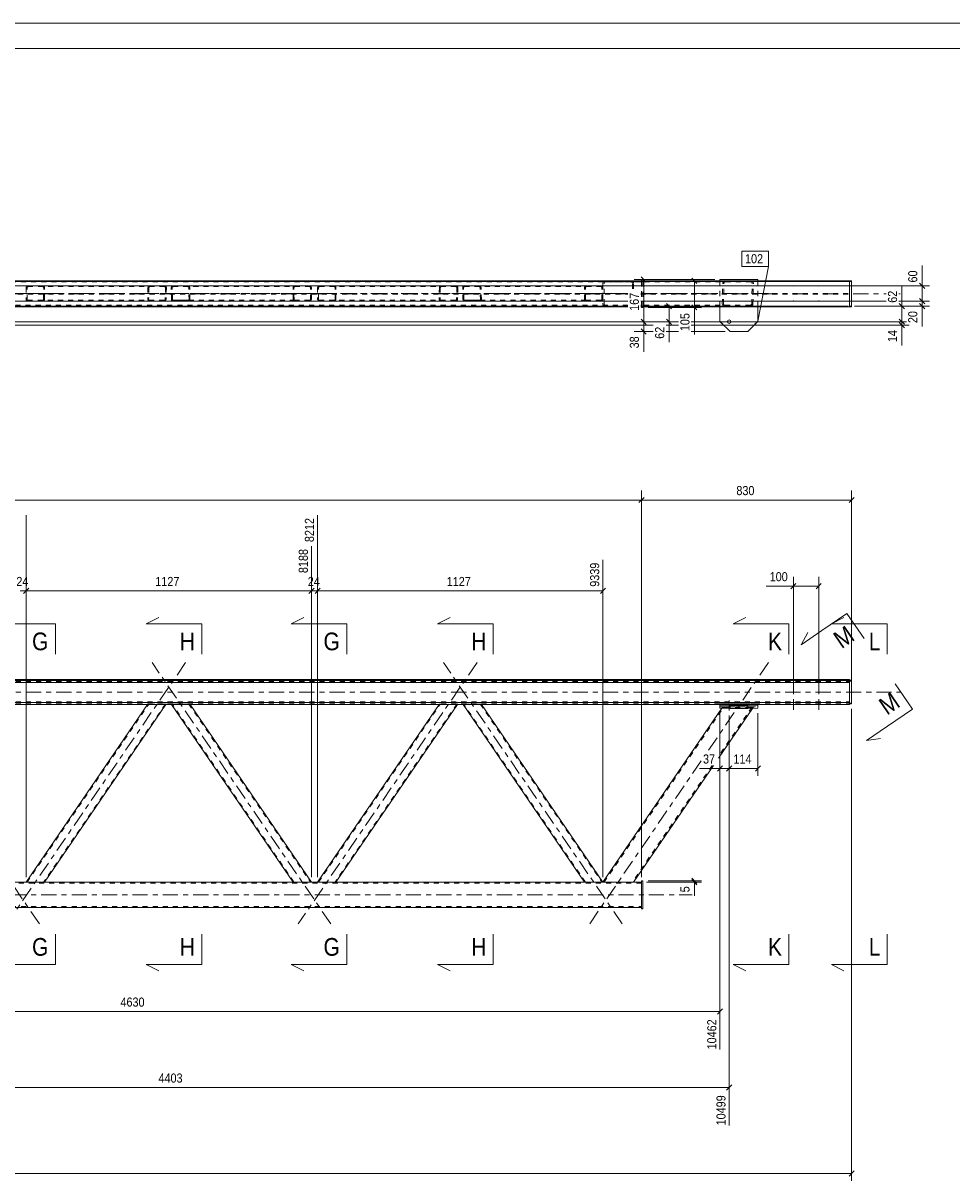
# Model space of a CAD drawing. Header units: millimetres. Extents: x 0 to 914, y 0 to 420.
# Tile 10 of 14: x 501 to 684, y 191 to 420. Entities that reach past the tile are written whole.
import ezdxf

# ---------------------------------------------------------------- set-up
doc = ezdxf.new("R2010")
doc.units = ezdxf.units.MM
for name, pattern in [('XKITLINE00', [0]), ('XKITLINE01', [4, 1, -1, 1, -1]), ('XKITLINE02', [4, 2, -2]), ('XKITLINE03', [6, 3, -1, 1, -1])]:
    doc.linetypes.add(name, pattern=pattern)
for name, color, linetype, lineweight in [('Arkusz rysunku', 3, 'Continuous', 0), ('Element', 2, 'Continuous', 0), ('Przekrój', 7, 'Continuous', 0), ('Wymiar', 4, 'Continuous', 0), ('Znak elementu', 2, 'Continuous', 0), ('Śruba', 3, 'Continuous', 0)]:
    doc.layers.add(name, color=color, linetype=linetype, lineweight=lineweight)
doc.styles.add('ARIAL', font='ARIAL.TTF')

msp = doc.modelspace()

# ---------------------------------------------------------------- linework, layer by layer
at = {"layer": 'Arkusz rysunku', "linetype": 'XKITLINE00', "lineweight": 0}
for p, q in [((914, 420), (0, 420)), ((909, 415), (5, 415))]:
    msp.add_line(p, q, dxfattribs=at)
at = {"layer": 'Element', "linetype": 'XKITLINE00', "lineweight": 0}
for p, q in [((115.58, 369.1), (664.28, 369.1)), ((115.58, 368.98), (664.28, 368.98)), ((115.58, 368.97), (664.28, 368.97)), ((131.67, 369.12), (664.28, 369.12)), ((616.03, 369.12), (616.04, 369.12)), ((638.68, 369.12), (616.04, 369.12)), ((623.17, 369.36), (623.17, 369.12)), ((623.47, 369.36), (623.17, 369.36)), ((623.47, 369.36), (623.47, 369.12)), ((638.68, 369.38), (638.68, 369.12)), ((638.68, 369.38), (646.18, 369.38)), ((638.68, 369.37), (646.18, 369.37)), ((646.18, 369.38), (646.18, 369.12)), ((664.28, 369.1), (664.28, 369.12)), ((664.28, 368.97), (664.28, 369.11)), ((664.28, 369.11), (664.68, 369.11)), ((664.28, 363.97), (664.28, 368.98)), ((664.28, 368.97), (664.68, 368.97)), ((664.68, 369.11), (664.68, 363.97)), ((432.02, 363.97), (620.5, 363.97)), ((623.02, 363.97), (664.28, 363.97)), ((623.17, 363.97), (623.17, 363.86)), ((623.17, 363.86), (623.47, 363.86)), ((623.47, 363.86), (623.47, 363.97)), ((638.68, 361.12), (638.68, 363.97)), ((646.18, 361.12), (646.18, 363.97)), ((664.28, 363.97), (664.68, 363.97)), ((638.68, 361.12), (640.68, 359.12)), ((640.68, 359.12), (644.18, 359.12)), ((644.18, 359.12), (646.18, 361.12)), ((115.58, 290.39), (664.28, 290.39)), ((664.28, 290.39), (664.28, 289.83)), ((115.58, 290.23), (664.28, 290.23)), ((664.28, 289.83), (115.58, 289.83)), ((664.68, 290.24), (664.28, 290.24)), ((664.28, 290.08), (664.68, 290.08)), ((664.28, 290.08), (664.28, 285.58)), ((664.68, 290.24), (664.68, 285.58)), ((115.58, 285.83), (664.28, 285.83)), ((664.28, 285.83), (664.28, 285.43)), ((131.78, 285.43), (664.28, 285.43)), ((525.61, 285.43), (501.63, 250.39)), ((529.25, 285.43), (505.27, 250.39)), ((554.35, 250.39), (530.37, 285.43)), ((557.99, 250.39), (534.01, 285.43)), ((583.18, 285.43), (559.2, 250.39)), ((586.81, 285.43), (562.83, 250.39)), ((611.92, 250.39), (587.94, 285.43)), ((615.55, 250.39), (591.57, 285.43)), ((639.05, 284.73), (615.55, 250.39)), ((645.09, 284.7), (638.36, 274.87)), ((638.68, 285.43), (638.68, 284.74)), ((638.68, 285.34), (640.68, 285.27)), ((640.68, 284.67), (638.68, 284.74)), ((640.68, 285.27), (644.18, 285.27)), ((640.68, 285.27), (640.68, 284.67)), ((644.18, 284.67), (640.68, 284.67)), ((644.18, 285.27), (646.18, 285.34)), ((644.18, 285.27), (644.18, 284.67)), ((644.18, 284.67), (646.18, 284.74)), ((646.18, 285.43), (646.18, 284.74)), ((664.28, 285.58), (664.68, 285.58)), ((637.39, 273.44), (621.61, 250.39)), ((615.55, 250.39), (156.23, 250.39)), ((615.59, 250.39), (615.55, 250.39)), ((615.69, 250.39), (615.59, 250.39)), ((615.85, 250.39), (615.69, 250.39)), ((616.04, 250.39), (615.85, 250.39)), ((616.04, 250.39), (621.13, 250.39)), ((621.31, 250.39), (621.13, 250.39)), ((621.47, 250.39), (621.31, 250.39)), ((621.57, 250.39), (621.47, 250.39)), ((621.61, 250.39), (621.57, 250.39)), ((623.17, 250.39), (621.61, 250.39)), ((623.47, 250.64), (623.17, 250.64)), ((623.17, 250.64), (623.17, 245.14)), ((623.47, 245.14), (623.47, 250.64)), ((148.62, 245.39), (623.17, 245.39)), ((623.17, 245.14), (623.47, 245.14))]:
    msp.add_line(p, q, dxfattribs=at)
at = {"layer": 'Element', "linetype": 'XKITLINE01', "lineweight": 0}
for p, q in [((623.17, 369.11), (148.62, 369.11)), ((148.62, 368.91), (623.17, 368.91)), ((501.74, 368.03), (501.86, 368.09)), ((501.86, 368.09), (502, 368.12)), ((528.97, 368.12), (502, 368.12)), ((504.9, 368.12), (505.04, 368.09)), ((505.04, 368.09), (505.16, 368.03)), ((525.92, 368.09), (525.8, 368.03)), ((526.06, 368.12), (525.92, 368.09)), ((529.11, 368.09), (528.97, 368.12)), ((529.23, 368.03), (529.11, 368.09)), ((530.51, 368.09), (530.39, 368.03)), ((530.65, 368.12), (530.51, 368.09)), ((530.65, 368.12), (533.56, 368.12)), ((533.56, 368.12), (557.62, 368.12)), ((533.7, 368.09), (533.56, 368.12)), ((533.82, 368.03), (533.7, 368.09)), ((554.46, 368.03), (554.58, 368.09)), ((554.58, 368.09), (554.72, 368.12)), ((554.72, 368.12), (557.62, 368.12)), ((557.62, 368.12), (557.76, 368.09)), ((557.76, 368.09), (557.88, 368.03)), ((559.3, 368.03), (559.42, 368.09)), ((559.42, 368.09), (559.56, 368.12)), ((586.54, 368.12), (559.56, 368.12)), ((562.47, 368.12), (562.61, 368.09)), ((562.61, 368.09), (562.73, 368.03)), ((583.49, 368.09), (583.37, 368.03)), ((583.63, 368.12), (583.49, 368.09)), ((586.68, 368.09), (586.54, 368.12)), ((586.79, 368.03), (586.68, 368.09)), ((588.08, 368.09), (587.96, 368.03)), ((588.22, 368.12), (588.08, 368.09)), ((588.22, 368.12), (591.12, 368.12)), ((591.12, 368.12), (615.19, 368.12)), ((591.26, 368.09), (591.12, 368.12)), ((591.38, 368.03), (591.26, 368.09)), ((612.03, 368.03), (612.14, 368.09)), ((612.14, 368.09), (612.28, 368.12)), ((612.28, 368.12), (615.19, 368.12)), ((615.19, 368.12), (615.33, 368.09)), ((615.33, 368.09), (615.45, 368.03)), ((615.55, 368.72), (615.59, 368.87)), ((615.55, 368.72), (615.55, 364.52)), ((615.81, 368.79), (615.79, 368.72)), ((615.79, 364.52), (615.79, 368.72)), ((615.87, 368.86), (615.81, 368.79)), ((615.85, 369.09), (615.95, 369.1)), ((615.94, 368.9), (615.87, 368.86)), ((616.04, 368.92), (615.94, 368.9)), ((615.95, 369.1), (616.03, 369.12)), ((644.8, 368.92), (616.04, 368.92)), ((621.13, 369.12), (621.31, 369.09)), ((621.22, 368.9), (621.13, 368.92)), ((621.3, 368.86), (621.22, 368.9)), ((621.35, 368.79), (621.3, 368.86)), ((621.37, 368.72), (621.35, 368.79)), ((621.37, 367.56), (621.37, 368.72)), ((621.57, 368.87), (621.61, 368.72)), ((621.61, 367.56), (621.61, 368.72)), ((623.17, 363.97), (623.17, 369.12)), ((623.17, 369.11), (623.17, 364.11)), ((623.47, 363.97), (623.47, 369.12)), ((644.8, 369.12), (638.68, 369.12)), ((638.68, 369.12), (638.68, 363.97)), ((639.13, 364.52), (639.22, 368.72)), ((639.26, 368.87), (639.22, 368.72)), ((639.37, 369), (639.26, 368.87)), ((639.53, 369.09), (639.37, 369)), ((639.37, 364.52), (639.46, 368.72)), ((639.46, 368.72), (639.48, 368.79)), ((639.48, 368.79), (639.54, 368.86)), ((639.71, 369.12), (639.53, 369.09)), ((639.54, 368.86), (639.62, 368.9)), ((639.62, 368.9), (639.71, 368.92)), ((644.99, 369.09), (644.8, 369.12)), ((644.8, 368.92), (644.89, 368.9)), ((644.89, 368.9), (644.97, 368.86)), ((644.95, 364.52), (645.04, 368.72)), ((644.97, 368.86), (645.02, 368.79)), ((645.14, 369), (644.99, 369.09)), ((645.02, 368.79), (645.04, 368.72)), ((645.25, 368.87), (645.14, 369)), ((645.19, 364.52), (645.28, 368.72)), ((645.28, 368.72), (645.25, 368.87)), ((646.18, 369.12), (646.18, 363.97)), ((664.28, 369.12), (664.28, 368.98)), ((664.28, 369.11), (664.28, 363.97)), ((432.02, 366.62), (620.5, 366.62)), ((432.02, 366.46), (620.5, 366.46)), ((501.63, 367.82), (501.66, 367.93)), ((501.63, 367.82), (501.63, 365.42)), ((501.66, 367.93), (501.74, 368.03)), ((501.83, 367.87), (501.81, 367.82)), ((501.81, 365.42), (501.81, 367.82)), ((501.87, 367.92), (501.83, 367.87)), ((501.93, 367.96), (501.87, 367.92)), ((502, 367.97), (501.93, 367.96)), ((528.97, 367.97), (502, 367.97)), ((504.97, 367.96), (504.9, 367.97)), ((505.03, 367.92), (504.97, 367.96)), ((505.07, 367.87), (505.03, 367.92)), ((505.09, 367.82), (505.07, 367.87)), ((505.08, 365.42), (505.09, 367.82)), ((505.16, 368.03), (505.24, 367.93)), ((505.24, 367.93), (505.27, 367.82)), ((505.27, 365.42), (505.27, 367.82)), ((525.69, 367.82), (525.64, 365.42)), ((525.72, 367.93), (525.69, 367.82)), ((525.8, 368.03), (525.72, 367.93)), ((525.87, 367.82), (525.82, 365.42)), ((525.87, 367.82), (525.89, 367.87)), ((525.89, 367.87), (525.93, 367.92)), ((525.93, 367.92), (525.99, 367.96)), ((525.99, 367.96), (526.06, 367.97)), ((528.97, 367.97), (529.04, 367.96)), ((529.04, 367.96), (529.1, 367.92)), ((529.15, 367.82), (529.09, 365.42)), ((529.1, 367.92), (529.13, 367.87)), ((529.13, 367.87), (529.15, 367.82)), ((529.3, 367.93), (529.23, 368.03)), ((529.33, 367.82), (529.28, 365.42)), ((529.33, 367.82), (529.3, 367.93)), ((530.32, 367.93), (530.29, 367.82)), ((530.34, 365.42), (530.29, 367.82)), ((530.39, 368.03), (530.32, 367.93)), ((530.47, 367.82), (530.49, 367.87)), ((530.53, 365.42), (530.47, 367.82)), ((530.49, 367.87), (530.52, 367.92)), ((530.52, 367.92), (530.58, 367.96)), ((530.58, 367.96), (530.65, 367.97)), ((530.65, 367.97), (554.72, 367.97)), ((530.65, 367.97), (533.56, 367.97)), ((533.56, 367.97), (533.63, 367.96)), ((533.63, 367.96), (533.69, 367.92)), ((533.69, 367.92), (533.73, 367.87)), ((533.73, 367.87), (533.75, 367.82)), ((533.8, 365.42), (533.75, 367.82)), ((533.9, 367.93), (533.82, 368.03)), ((533.93, 367.82), (533.9, 367.93)), ((533.98, 365.42), (533.93, 367.82)), ((554.35, 367.82), (554.38, 367.93)), ((554.35, 365.42), (554.35, 367.82)), ((554.38, 367.93), (554.46, 368.03)), ((554.55, 367.87), (554.53, 367.82)), ((554.54, 365.42), (554.53, 367.82)), ((554.59, 367.92), (554.55, 367.87)), ((554.65, 367.96), (554.59, 367.92)), ((554.72, 367.97), (554.65, 367.96)), ((554.72, 367.97), (557.62, 367.97)), ((557.69, 367.96), (557.62, 367.97)), ((557.75, 367.92), (557.69, 367.96)), ((557.79, 367.87), (557.75, 367.92)), ((557.81, 367.82), (557.79, 367.87)), ((557.81, 365.42), (557.81, 367.82)), ((557.88, 368.03), (557.96, 367.93)), ((557.96, 367.93), (557.99, 367.82)), ((557.99, 365.42), (557.99, 367.82)), ((559.2, 367.82), (559.23, 367.93)), ((559.2, 367.82), (559.2, 365.42)), ((559.23, 367.93), (559.3, 368.03)), ((559.39, 367.87), (559.38, 367.82)), ((559.38, 365.42), (559.38, 367.82)), ((559.43, 367.92), (559.39, 367.87)), ((559.49, 367.96), (559.43, 367.92)), ((559.56, 367.97), (559.49, 367.96)), ((586.53, 367.97), (559.56, 367.97)), ((562.54, 367.96), (562.47, 367.97)), ((562.6, 367.92), (562.54, 367.96)), ((562.64, 367.87), (562.6, 367.92)), ((562.65, 367.82), (562.64, 367.87)), ((562.65, 365.42), (562.65, 367.82)), ((562.73, 368.03), (562.81, 367.93)), ((562.81, 367.93), (562.83, 367.82)), ((562.83, 365.42), (562.83, 367.82)), ((583.26, 367.82), (583.21, 365.42)), ((583.29, 367.93), (583.26, 367.82)), ((583.37, 368.03), (583.29, 367.93)), ((583.44, 367.82), (583.39, 365.42)), ((583.44, 367.82), (583.46, 367.87)), ((583.46, 367.87), (583.5, 367.92)), ((583.5, 367.92), (583.56, 367.96)), ((583.56, 367.96), (583.63, 367.97)), ((586.53, 367.97), (586.6, 367.96)), ((586.6, 367.96), (586.66, 367.92)), ((586.66, 367.92), (586.7, 367.87)), ((586.71, 367.82), (586.66, 365.42)), ((586.7, 367.87), (586.71, 367.82)), ((586.87, 367.93), (586.79, 368.03)), ((586.89, 367.82), (586.84, 365.42)), ((586.89, 367.82), (586.87, 367.93)), ((587.88, 367.93), (587.86, 367.82)), ((587.91, 365.42), (587.86, 367.82)), ((587.96, 368.03), (587.88, 367.93)), ((588.04, 367.82), (588.05, 367.87)), ((588.09, 365.42), (588.04, 367.82)), ((588.05, 367.87), (588.09, 367.92)), ((588.09, 367.92), (588.15, 367.96)), ((588.15, 367.96), (588.22, 367.97)), ((588.22, 367.97), (612.28, 367.97)), ((588.22, 367.97), (591.13, 367.97)), ((591.13, 367.97), (591.2, 367.96)), ((591.2, 367.96), (591.26, 367.92)), ((591.26, 367.92), (591.3, 367.87)), ((591.3, 367.87), (591.31, 367.82)), ((591.36, 365.42), (591.31, 367.82)), ((591.46, 367.93), (591.38, 368.03)), ((591.49, 367.82), (591.46, 367.93)), ((591.55, 365.42), (591.49, 367.82)), ((611.92, 367.82), (611.95, 367.93)), ((611.92, 365.42), (611.92, 367.82)), ((611.95, 367.93), (612.03, 368.03)), ((612.11, 367.87), (612.1, 367.82)), ((612.1, 365.42), (612.1, 367.82)), ((612.15, 367.92), (612.11, 367.87)), ((612.21, 367.96), (612.15, 367.92)), ((612.28, 367.97), (612.21, 367.96)), ((612.28, 367.97), (615.19, 367.97)), ((615.26, 367.96), (615.19, 367.97)), ((615.32, 367.92), (615.26, 367.96)), ((615.36, 367.87), (615.32, 367.92)), ((615.37, 367.82), (615.36, 367.87)), ((615.37, 365.42), (615.37, 367.82)), ((615.45, 368.03), (615.53, 367.93)), ((615.53, 367.93), (615.55, 367.82)), ((615.55, 365.42), (615.55, 367.82)), ((623.02, 366.62), (664.28, 366.62)), ((623.02, 366.46), (664.28, 366.46)), ((620.5, 364.31), (432.02, 364.31)), ((432.02, 364.12), (620.5, 364.12)), ((620.5, 364.11), (432.02, 364.11)), ((432.02, 364.11), (620.5, 364.11)), ((432.02, 363.98), (620.5, 363.98)), ((501.66, 365.3), (501.63, 365.42)), ((501.74, 365.2), (501.66, 365.3)), ((501.86, 365.14), (501.74, 365.2)), ((501.81, 365.42), (501.83, 365.36)), ((501.83, 365.36), (501.87, 365.31)), ((501.99, 365.12), (501.86, 365.14)), ((501.87, 365.31), (501.93, 365.28)), ((501.93, 365.28), (501.99, 365.27)), ((528.91, 365.27), (501.99, 365.27)), ((528.91, 365.12), (501.99, 365.12)), ((504.9, 365.27), (504.97, 365.28)), ((505.04, 365.14), (504.9, 365.12)), ((504.97, 365.28), (505.03, 365.31)), ((505.03, 365.31), (505.07, 365.36)), ((505.16, 365.2), (505.04, 365.14)), ((505.07, 365.36), (505.08, 365.42)), ((505.24, 365.3), (505.16, 365.2)), ((505.27, 365.42), (505.24, 365.3)), ((525.64, 365.42), (525.67, 365.3)), ((525.67, 365.3), (525.74, 365.2)), ((525.74, 365.2), (525.86, 365.14)), ((525.84, 365.36), (525.82, 365.42)), ((525.87, 365.31), (525.84, 365.36)), ((525.86, 365.14), (526, 365.12)), ((525.93, 365.28), (525.87, 365.31)), ((526, 365.27), (525.93, 365.28)), ((528.98, 365.28), (528.91, 365.27)), ((528.91, 365.12), (529.05, 365.14)), ((529.04, 365.31), (528.98, 365.28)), ((529.08, 365.36), (529.04, 365.31)), ((529.05, 365.14), (529.16, 365.2)), ((529.09, 365.42), (529.08, 365.36)), ((529.16, 365.2), (529.25, 365.3)), ((529.25, 365.3), (529.28, 365.42)), ((530.34, 365.42), (530.37, 365.3)), ((530.37, 365.3), (530.46, 365.2)), ((530.46, 365.2), (530.57, 365.14)), ((530.54, 365.36), (530.53, 365.42)), ((530.58, 365.31), (530.54, 365.36)), ((530.57, 365.14), (530.71, 365.12)), ((530.64, 365.28), (530.58, 365.31)), ((530.71, 365.27), (530.64, 365.28)), ((554.72, 365.27), (530.71, 365.27)), ((530.71, 365.27), (533.62, 365.27)), ((533.62, 365.12), (530.71, 365.12)), ((533.69, 365.28), (533.62, 365.27)), ((533.62, 365.12), (533.76, 365.14)), ((557.63, 365.12), (533.62, 365.12)), ((533.75, 365.31), (533.69, 365.28)), ((533.78, 365.36), (533.75, 365.31)), ((533.76, 365.14), (533.88, 365.2)), ((533.8, 365.42), (533.78, 365.36)), ((533.88, 365.2), (533.95, 365.3)), ((533.95, 365.3), (533.98, 365.42)), ((554.38, 365.3), (554.35, 365.42)), ((554.46, 365.2), (554.38, 365.3)), ((554.58, 365.14), (554.46, 365.2)), ((554.54, 365.42), (554.55, 365.36)), ((554.55, 365.36), (554.59, 365.31)), ((554.72, 365.12), (554.58, 365.14)), ((554.59, 365.31), (554.65, 365.28)), ((554.65, 365.28), (554.72, 365.27)), ((557.63, 365.27), (554.72, 365.27)), ((554.72, 365.12), (557.63, 365.12)), ((557.63, 365.27), (557.69, 365.28)), ((557.76, 365.14), (557.63, 365.12)), ((557.69, 365.28), (557.75, 365.31)), ((557.75, 365.31), (557.79, 365.36)), ((557.88, 365.2), (557.76, 365.14)), ((557.79, 365.36), (557.81, 365.42)), ((557.96, 365.3), (557.88, 365.2)), ((557.99, 365.42), (557.96, 365.3)), ((559.22, 365.3), (559.2, 365.42)), ((559.3, 365.2), (559.22, 365.3)), ((559.42, 365.14), (559.3, 365.2)), ((559.38, 365.42), (559.39, 365.36)), ((559.39, 365.36), (559.43, 365.31)), ((559.56, 365.12), (559.42, 365.14)), ((559.43, 365.31), (559.49, 365.28)), ((559.49, 365.28), (559.56, 365.27)), ((586.48, 365.27), (559.56, 365.27)), ((586.47, 365.12), (559.56, 365.12)), ((562.47, 365.27), (562.54, 365.28)), ((562.61, 365.14), (562.47, 365.12)), ((562.54, 365.28), (562.6, 365.31)), ((562.6, 365.31), (562.64, 365.36)), ((562.73, 365.2), (562.61, 365.14)), ((562.64, 365.36), (562.65, 365.42)), ((562.8, 365.3), (562.73, 365.2)), ((562.83, 365.42), (562.8, 365.3)), ((583.21, 365.42), (583.23, 365.3)), ((583.23, 365.3), (583.31, 365.2)), ((583.31, 365.2), (583.43, 365.14)), ((583.4, 365.36), (583.39, 365.42)), ((583.44, 365.31), (583.4, 365.36)), ((583.43, 365.14), (583.56, 365.12)), ((583.5, 365.28), (583.44, 365.31)), ((583.57, 365.27), (583.5, 365.28)), ((586.47, 365.12), (586.61, 365.14)), ((586.55, 365.28), (586.48, 365.27)), ((586.6, 365.31), (586.55, 365.28)), ((586.65, 365.36), (586.6, 365.31)), ((586.61, 365.14), (586.73, 365.2)), ((586.66, 365.42), (586.65, 365.36)), ((586.73, 365.2), (586.81, 365.3)), ((586.81, 365.3), (586.84, 365.42)), ((587.91, 365.42), (587.94, 365.3)), ((587.94, 365.3), (588.02, 365.2)), ((588.02, 365.2), (588.14, 365.14)), ((588.11, 365.36), (588.09, 365.42)), ((588.15, 365.31), (588.11, 365.36)), ((588.14, 365.14), (588.28, 365.12)), ((588.21, 365.28), (588.15, 365.31)), ((588.28, 365.27), (588.21, 365.28)), ((612.28, 365.27), (588.28, 365.27)), ((588.28, 365.27), (591.18, 365.27)), ((591.19, 365.12), (588.28, 365.12)), ((591.25, 365.28), (591.18, 365.27)), ((591.19, 365.12), (591.33, 365.14)), ((615.19, 365.12), (591.19, 365.12)), ((591.31, 365.31), (591.25, 365.28)), ((591.35, 365.36), (591.31, 365.31)), ((591.33, 365.14), (591.44, 365.2)), ((591.36, 365.42), (591.35, 365.36)), ((591.44, 365.2), (591.52, 365.3)), ((591.52, 365.3), (591.55, 365.42)), ((611.95, 365.3), (611.92, 365.42)), ((612.03, 365.2), (611.95, 365.3)), ((612.14, 365.14), (612.03, 365.2)), ((612.1, 365.42), (612.12, 365.36)), ((612.12, 365.36), (612.15, 365.31)), ((612.28, 365.12), (612.14, 365.14)), ((612.15, 365.31), (612.21, 365.28)), ((612.21, 365.28), (612.28, 365.27)), ((615.19, 365.27), (612.28, 365.27)), ((612.28, 365.12), (615.19, 365.12)), ((615.19, 365.27), (615.26, 365.28)), ((615.33, 365.14), (615.19, 365.12)), ((615.26, 365.28), (615.32, 365.31)), ((615.32, 365.31), (615.36, 365.36)), ((615.45, 365.2), (615.33, 365.14)), ((615.36, 365.36), (615.37, 365.42)), ((615.53, 365.3), (615.45, 365.2)), ((615.55, 365.42), (615.53, 365.3)), ((615.59, 364.36), (615.55, 364.52)), ((615.79, 364.52), (615.81, 364.44)), ((615.81, 364.44), (615.86, 364.38)), ((616.04, 364.12), (615.85, 364.15)), ((615.86, 364.38), (615.94, 364.33)), ((615.94, 364.33), (616.04, 364.32)), ((620.5, 364.32), (616.04, 364.32)), ((620.5, 364.12), (616.04, 364.12)), ((644.7, 364.32), (623.02, 364.32)), ((623.17, 364.31), (623.02, 364.31)), ((623.02, 364.12), (664.28, 364.12)), ((644.7, 364.12), (623.02, 364.12)), ((623.17, 364.11), (623.02, 364.11)), ((623.02, 364.11), (664.28, 364.11)), ((623.02, 363.98), (664.28, 363.98)), ((639.13, 364.52), (639.16, 364.36)), ((639.16, 364.36), (639.27, 364.23)), ((639.27, 364.23), (639.42, 364.15)), ((639.39, 364.44), (639.37, 364.52)), ((639.44, 364.38), (639.39, 364.44)), ((639.42, 364.15), (639.61, 364.12)), ((639.52, 364.33), (639.44, 364.38)), ((639.61, 364.32), (639.52, 364.33)), ((644.79, 364.33), (644.7, 364.32)), ((644.7, 364.12), (644.88, 364.15)), ((644.87, 364.38), (644.79, 364.33)), ((644.93, 364.44), (644.87, 364.38)), ((644.88, 364.15), (645.04, 364.23)), ((644.95, 364.52), (644.93, 364.44)), ((645.04, 364.23), (645.15, 364.36)), ((645.15, 364.36), (645.19, 364.52)), ((664.68, 364.11), (664.28, 364.11)), ((640.68, 359.14), (638.68, 361.14)), ((640.68, 359.12), (640.68, 359.14)), ((644.18, 359.14), (640.68, 359.14)), ((644.18, 359.14), (646.18, 361.14)), ((644.18, 359.12), (644.18, 359.14)), ((115.58, 289.99), (664.28, 289.99)), ((115.58, 289.88), (664.28, 289.88)), ((664.28, 290.24), (664.28, 290.08)), ((664.28, 290.23), (664.28, 289.99)), ((664.28, 289.83), (664.28, 285.83)), ((664.68, 290.08), (664.68, 285.74)), ((115.58, 285.99), (664.28, 285.99)), ((115.58, 285.93), (664.28, 285.93)), ((115.58, 285.59), (664.28, 285.59)), ((501.81, 250.39), (525.87, 285.55)), ((529.15, 285.55), (505.08, 250.39)), ((525.69, 285.55), (525.61, 285.43)), ((525.64, 285.47), (525.67, 285.47)), ((525.67, 285.47), (525.74, 285.47)), ((525.72, 285.55), (525.69, 285.55)), ((525.8, 285.55), (525.72, 285.55)), ((525.74, 285.47), (525.86, 285.46)), ((525.92, 285.56), (525.8, 285.55)), ((525.84, 285.47), (525.82, 285.47)), ((525.87, 285.47), (525.84, 285.47)), ((525.86, 285.46), (526, 285.46)), ((525.87, 285.55), (525.89, 285.55)), ((525.93, 285.47), (525.87, 285.47)), ((525.89, 285.55), (525.93, 285.55)), ((526.06, 285.56), (525.92, 285.56)), ((525.93, 285.55), (525.99, 285.55)), ((526, 285.47), (525.93, 285.47)), ((525.99, 285.55), (526.06, 285.55)), ((526, 285.47), (528.91, 285.47)), ((526, 285.46), (528.91, 285.46)), ((526.06, 285.56), (528.97, 285.56)), ((526.06, 285.55), (528.97, 285.55)), ((528.98, 285.47), (528.91, 285.47)), ((528.91, 285.46), (529.05, 285.46)), ((529.11, 285.56), (528.97, 285.56)), ((528.97, 285.55), (529.04, 285.55)), ((529.04, 285.47), (528.98, 285.47)), ((529.04, 285.55), (529.1, 285.55)), ((529.08, 285.47), (529.04, 285.47)), ((529.05, 285.46), (529.16, 285.47)), ((529.09, 285.47), (529.08, 285.47)), ((529.1, 285.55), (529.13, 285.55)), ((529.23, 285.55), (529.11, 285.56)), ((529.13, 285.55), (529.15, 285.55)), ((529.16, 285.47), (529.25, 285.47)), ((529.3, 285.55), (529.23, 285.55)), ((529.33, 285.55), (529.25, 285.43)), ((529.25, 285.47), (529.28, 285.47)), ((529.33, 285.55), (529.3, 285.55)), ((530.34, 285.47), (530.29, 285.55)), ((530.32, 285.55), (530.29, 285.55)), ((530.39, 285.55), (530.32, 285.55)), ((530.37, 285.43), (530.34, 285.47)), ((530.34, 285.47), (530.37, 285.47)), ((530.37, 285.47), (530.46, 285.47)), ((530.51, 285.56), (530.39, 285.55)), ((530.46, 285.47), (530.57, 285.46)), ((554.53, 250.39), (530.47, 285.55)), ((530.47, 285.55), (530.53, 285.47)), ((530.47, 285.55), (530.49, 285.55)), ((530.49, 285.55), (530.52, 285.55)), ((530.65, 285.56), (530.51, 285.56)), ((530.52, 285.55), (530.58, 285.55)), ((530.54, 285.47), (530.53, 285.47)), ((530.58, 285.47), (530.54, 285.47)), ((530.57, 285.46), (530.71, 285.46)), ((530.58, 285.55), (530.65, 285.55)), ((530.64, 285.47), (530.58, 285.47)), ((530.71, 285.47), (530.64, 285.47)), ((530.65, 285.56), (533.56, 285.56)), ((530.65, 285.55), (533.56, 285.55)), ((530.71, 285.47), (533.62, 285.47)), ((530.71, 285.46), (533.62, 285.46)), ((533.7, 285.56), (533.56, 285.56)), ((533.56, 285.55), (533.63, 285.55)), ((533.69, 285.47), (533.62, 285.47)), ((533.62, 285.46), (533.76, 285.46)), ((533.63, 285.55), (533.69, 285.55)), ((533.69, 285.55), (533.73, 285.55)), ((533.75, 285.47), (533.69, 285.47)), ((533.82, 285.55), (533.7, 285.56)), ((533.73, 285.55), (533.75, 285.55)), ((533.75, 285.55), (557.81, 250.39)), ((533.8, 285.47), (533.75, 285.55)), ((533.78, 285.47), (533.75, 285.47)), ((533.76, 285.46), (533.88, 285.47)), ((533.8, 285.47), (533.78, 285.47)), ((533.9, 285.55), (533.82, 285.55)), ((533.88, 285.47), (533.95, 285.47)), ((533.93, 285.55), (533.9, 285.55)), ((533.98, 285.47), (533.93, 285.55)), ((533.95, 285.47), (533.98, 285.47)), ((534.01, 285.43), (533.98, 285.47)), ((559.38, 250.39), (583.44, 285.55)), ((586.71, 285.55), (562.65, 250.39)), ((583.26, 285.55), (583.18, 285.43)), ((583.21, 285.47), (583.23, 285.47)), ((583.23, 285.47), (583.31, 285.47)), ((583.29, 285.55), (583.26, 285.55)), ((583.37, 285.55), (583.29, 285.55)), ((583.31, 285.47), (583.43, 285.46)), ((583.49, 285.56), (583.37, 285.55)), ((583.4, 285.47), (583.39, 285.47)), ((583.44, 285.47), (583.4, 285.47)), ((583.43, 285.46), (583.56, 285.46)), ((583.44, 285.55), (583.46, 285.55)), ((583.5, 285.47), (583.44, 285.47)), ((583.46, 285.55), (583.5, 285.55)), ((583.63, 285.56), (583.49, 285.56)), ((583.5, 285.55), (583.56, 285.55)), ((583.57, 285.47), (583.5, 285.47)), ((583.56, 285.55), (583.63, 285.55)), ((583.56, 285.46), (586.47, 285.46)), ((583.57, 285.47), (586.48, 285.47)), ((583.63, 285.56), (586.54, 285.56)), ((583.63, 285.55), (586.53, 285.55)), ((586.47, 285.46), (586.61, 285.46)), ((586.55, 285.47), (586.48, 285.47)), ((586.53, 285.55), (586.6, 285.55)), ((586.68, 285.56), (586.54, 285.56)), ((586.6, 285.47), (586.55, 285.47)), ((586.6, 285.55), (586.66, 285.55)), ((586.65, 285.47), (586.6, 285.47)), ((586.61, 285.46), (586.73, 285.47)), ((586.66, 285.47), (586.65, 285.47)), ((586.66, 285.55), (586.7, 285.55)), ((586.79, 285.55), (586.68, 285.56)), ((586.7, 285.55), (586.71, 285.55)), ((586.73, 285.47), (586.81, 285.47)), ((586.87, 285.55), (586.79, 285.55)), ((586.89, 285.55), (586.81, 285.43)), ((586.81, 285.47), (586.84, 285.47)), ((586.89, 285.55), (586.87, 285.55)), ((587.91, 285.47), (587.86, 285.55)), ((587.88, 285.55), (587.86, 285.55)), ((587.96, 285.55), (587.88, 285.55)), ((587.94, 285.43), (587.91, 285.47)), ((587.91, 285.47), (587.94, 285.47)), ((587.94, 285.47), (588.02, 285.47)), ((588.08, 285.56), (587.96, 285.55)), ((588.02, 285.47), (588.14, 285.46)), ((612.1, 250.39), (588.04, 285.55)), ((588.04, 285.55), (588.09, 285.47)), ((588.04, 285.55), (588.05, 285.55)), ((588.05, 285.55), (588.09, 285.55)), ((588.22, 285.56), (588.08, 285.56)), ((588.09, 285.55), (588.15, 285.55)), ((588.11, 285.47), (588.09, 285.47)), ((588.15, 285.47), (588.11, 285.47)), ((588.14, 285.46), (588.28, 285.46)), ((588.15, 285.55), (588.22, 285.55)), ((588.21, 285.47), (588.15, 285.47)), ((588.28, 285.47), (588.21, 285.47)), ((588.22, 285.56), (591.12, 285.56)), ((588.22, 285.55), (591.13, 285.55)), ((588.28, 285.47), (591.18, 285.47)), ((588.28, 285.46), (591.19, 285.46)), ((591.26, 285.56), (591.12, 285.56)), ((591.13, 285.55), (591.2, 285.55)), ((591.25, 285.47), (591.18, 285.47)), ((591.19, 285.46), (591.33, 285.46)), ((591.2, 285.55), (591.26, 285.55)), ((591.31, 285.47), (591.25, 285.47)), ((591.38, 285.55), (591.26, 285.56)), ((591.26, 285.55), (591.3, 285.55)), ((591.3, 285.55), (591.31, 285.55)), ((591.31, 285.55), (615.37, 250.39)), ((591.36, 285.47), (591.31, 285.55)), ((591.35, 285.47), (591.31, 285.47)), ((591.33, 285.46), (591.44, 285.47)), ((591.36, 285.47), (591.35, 285.47)), ((591.46, 285.55), (591.38, 285.55)), ((591.44, 285.47), (591.52, 285.47)), ((591.49, 285.55), (591.46, 285.55)), ((591.55, 285.47), (591.49, 285.55)), ((591.52, 285.47), (591.55, 285.47)), ((591.57, 285.43), (591.55, 285.47)), ((615.79, 250.39), (639.46, 284.98)), ((645.04, 284.98), (638.36, 275.22)), ((638.68, 285.6), (638.68, 285.34)), ((638.68, 285.6), (646.18, 285.6)), ((638.68, 285), (646.18, 285)), ((639.22, 284.98), (639.05, 284.73)), ((639.13, 284.84), (639.16, 284.84)), ((639.16, 284.84), (639.27, 284.83)), ((639.26, 284.98), (639.22, 284.98)), ((639.37, 284.98), (639.26, 284.98)), ((639.27, 284.83), (639.42, 284.83)), ((639.53, 284.99), (639.37, 284.98)), ((639.39, 284.84), (639.37, 284.84)), ((639.44, 284.84), (639.39, 284.84)), ((639.42, 284.83), (639.61, 284.83)), ((639.52, 284.84), (639.44, 284.84)), ((639.46, 284.98), (639.48, 284.98)), ((639.48, 284.98), (639.54, 284.98)), ((639.61, 284.84), (639.52, 284.84)), ((639.71, 284.99), (639.53, 284.99)), ((639.54, 284.98), (639.62, 284.98)), ((644.7, 284.84), (639.61, 284.84)), ((644.7, 284.83), (639.61, 284.83)), ((639.62, 284.98), (639.71, 284.98)), ((644.8, 284.99), (639.71, 284.99)), ((644.8, 284.98), (639.71, 284.98)), ((644.79, 284.84), (644.7, 284.84)), ((644.7, 284.83), (644.88, 284.83)), ((644.87, 284.84), (644.79, 284.84)), ((644.99, 284.99), (644.8, 284.99)), ((644.8, 284.98), (644.89, 284.98)), ((644.93, 284.84), (644.87, 284.84)), ((644.88, 284.83), (645.04, 284.83)), ((644.89, 284.98), (644.97, 284.98)), ((644.95, 284.84), (644.93, 284.84)), ((644.97, 284.98), (645.02, 284.98)), ((645.14, 284.98), (644.99, 284.99)), ((645.02, 284.98), (645.04, 284.98)), ((645.04, 284.83), (645.15, 284.84)), ((645.28, 284.98), (645.09, 284.7)), ((645.25, 284.98), (645.14, 284.98)), ((645.15, 284.84), (645.19, 284.84)), ((645.28, 284.98), (645.25, 284.98)), ((646.18, 285.34), (646.18, 285.6)), ((664.68, 285.74), (664.28, 285.74)), ((637.15, 273.44), (621.37, 250.39)), ((623.17, 250.19), (148.62, 250.19)), ((501.63, 250.39), (501.63, 250.39)), ((501.66, 250.39), (501.63, 250.39)), ((501.63, 250.39), (501.66, 250.39)), ((501.74, 250.39), (501.66, 250.39)), ((501.66, 250.39), (501.74, 250.39)), ((501.86, 250.39), (501.74, 250.39)), ((501.74, 250.39), (501.86, 250.39)), ((501.81, 250.39), (501.81, 250.39)), ((501.83, 250.39), (501.81, 250.39)), ((501.81, 250.39), (501.83, 250.39)), ((501.86, 250.39), (501.83, 250.39)), ((501.83, 250.39), (501.87, 250.39)), ((501.93, 250.39), (501.86, 250.39)), ((501.99, 250.39), (501.86, 250.39)), ((501.86, 250.39), (502, 250.39)), ((501.87, 250.39), (501.93, 250.39)), ((504.97, 250.39), (501.93, 250.39)), ((504.97, 250.39), (501.93, 250.39)), ((501.99, 250.39), (504.9, 250.39)), ((502, 250.39), (504.9, 250.39)), ((504.9, 250.39), (505.09, 250.39)), ((505.04, 250.39), (504.9, 250.39)), ((504.97, 250.39), (505.03, 250.39)), ((504.97, 250.39), (505.03, 250.39)), ((505.03, 250.39), (505.07, 250.39)), ((505.03, 250.39), (505.04, 250.39)), ((505.04, 250.39), (505.07, 250.39)), ((505.16, 250.39), (505.04, 250.39)), ((505.07, 250.39), (505.08, 250.39)), ((505.07, 250.39), (505.09, 250.39)), ((505.09, 250.39), (505.16, 250.39)), ((505.16, 250.39), (505.24, 250.39)), ((505.24, 250.39), (505.16, 250.39)), ((505.24, 250.39), (505.27, 250.39)), ((505.27, 250.39), (505.24, 250.39)), ((554.35, 250.39), (554.35, 250.39)), ((554.38, 250.39), (554.35, 250.39)), ((554.35, 250.39), (554.38, 250.39)), ((554.46, 250.39), (554.38, 250.39)), ((554.38, 250.39), (554.46, 250.39)), ((554.58, 250.39), (554.46, 250.39)), ((554.46, 250.39), (554.58, 250.39)), ((554.54, 250.39), (554.53, 250.39)), ((554.55, 250.39), (554.53, 250.39)), ((554.54, 250.39), (554.55, 250.39)), ((554.58, 250.39), (554.55, 250.39)), ((554.55, 250.39), (554.59, 250.39)), ((554.65, 250.39), (554.58, 250.39)), ((554.72, 250.39), (554.58, 250.39)), ((554.58, 250.39), (554.72, 250.39)), ((554.59, 250.39), (554.65, 250.39)), ((557.69, 250.39), (554.65, 250.39)), ((557.69, 250.39), (554.65, 250.39)), ((554.72, 250.39), (557.62, 250.39)), ((554.72, 250.39), (557.63, 250.39)), ((557.62, 250.39), (557.81, 250.39)), ((557.76, 250.39), (557.63, 250.39)), ((557.69, 250.39), (557.75, 250.39)), ((557.69, 250.39), (557.75, 250.39)), ((557.75, 250.39), (557.79, 250.39)), ((557.75, 250.39), (557.76, 250.39)), ((557.76, 250.39), (557.79, 250.39)), ((557.88, 250.39), (557.76, 250.39)), ((557.79, 250.39), (557.81, 250.39)), ((557.79, 250.39), (557.81, 250.39)), ((557.81, 250.39), (557.81, 250.39)), ((557.81, 250.39), (557.88, 250.39)), ((557.88, 250.39), (557.96, 250.39)), ((557.96, 250.39), (557.88, 250.39)), ((557.96, 250.39), (557.99, 250.39)), ((557.99, 250.39), (557.96, 250.39)), ((557.99, 250.39), (557.99, 250.39)), ((559.2, 250.39), (559.2, 250.39)), ((559.22, 250.39), (559.2, 250.39)), ((559.2, 250.39), (559.23, 250.39)), ((559.3, 250.39), (559.22, 250.39)), ((559.23, 250.39), (559.3, 250.39)), ((559.42, 250.39), (559.3, 250.39)), ((559.3, 250.39), (559.42, 250.39)), ((559.38, 250.39), (559.38, 250.39)), ((559.39, 250.39), (559.38, 250.39)), ((559.38, 250.39), (559.39, 250.39)), ((559.42, 250.39), (559.39, 250.39)), ((559.39, 250.39), (559.43, 250.39)), ((559.49, 250.39), (559.42, 250.39)), ((559.56, 250.39), (559.42, 250.39)), ((559.42, 250.39), (559.56, 250.39)), ((559.43, 250.39), (559.49, 250.39)), ((562.54, 250.39), (559.49, 250.39)), ((562.54, 250.39), (559.49, 250.39)), ((559.56, 250.39), (562.47, 250.39)), ((559.56, 250.39), (562.47, 250.39)), ((562.47, 250.39), (562.65, 250.39)), ((562.61, 250.39), (562.47, 250.39)), ((562.54, 250.39), (562.6, 250.39)), ((562.54, 250.39), (562.6, 250.39)), ((562.6, 250.39), (562.64, 250.39)), ((562.6, 250.39), (562.61, 250.39)), ((562.61, 250.39), (562.64, 250.39)), ((562.73, 250.39), (562.61, 250.39)), ((562.64, 250.39), (562.65, 250.39)), ((562.64, 250.39), (562.65, 250.39)), ((562.65, 250.39), (562.73, 250.39)), ((562.73, 250.39), (562.81, 250.39)), ((562.8, 250.39), (562.73, 250.39)), ((562.83, 250.39), (562.8, 250.39)), ((562.81, 250.39), (562.83, 250.39)), ((611.92, 250.39), (611.92, 250.39)), ((611.95, 250.39), (611.92, 250.39)), ((611.92, 250.39), (611.95, 250.39)), ((612.03, 250.39), (611.95, 250.39)), ((611.95, 250.39), (612.03, 250.39)), ((612.14, 250.39), (612.03, 250.39)), ((612.03, 250.39), (612.14, 250.39)), ((612.1, 250.39), (612.1, 250.39)), ((612.11, 250.39), (612.1, 250.39)), ((612.1, 250.39), (612.12, 250.39)), ((612.14, 250.39), (612.11, 250.39)), ((612.12, 250.39), (612.15, 250.39)), ((612.21, 250.39), (612.14, 250.39)), ((612.28, 250.39), (612.14, 250.39)), ((612.14, 250.39), (612.28, 250.39)), ((612.15, 250.39), (612.21, 250.39)), ((615.26, 250.39), (612.21, 250.39)), ((615.26, 250.39), (612.21, 250.39)), ((612.28, 250.39), (615.19, 250.39)), ((612.28, 250.39), (615.19, 250.39)), ((615.19, 250.39), (615.37, 250.39)), ((615.33, 250.39), (615.19, 250.39)), ((615.26, 250.39), (615.32, 250.39)), ((615.26, 250.39), (615.32, 250.39)), ((615.32, 250.39), (615.36, 250.39)), ((615.32, 250.39), (615.33, 250.39)), ((615.33, 250.39), (615.36, 250.39)), ((615.45, 250.39), (615.33, 250.39)), ((615.36, 250.39), (615.37, 250.39)), ((615.36, 250.39), (615.37, 250.39)), ((615.37, 250.39), (615.37, 250.39)), ((615.37, 250.39), (615.45, 250.39)), ((615.45, 250.39), (615.53, 250.39)), ((615.53, 250.39), (615.45, 250.39)), ((615.53, 250.39), (615.55, 250.39)), ((615.55, 250.39), (615.53, 250.39)), ((615.55, 250.39), (615.55, 250.39)), ((615.55, 250.39), (615.55, 250.39)), ((621.61, 250.39), (615.55, 250.39)), ((615.55, 250.39), (615.55, 250.39)), ((615.55, 250.39), (615.59, 250.39)), ((615.59, 250.39), (615.69, 250.39)), ((615.69, 250.39), (615.85, 250.39)), ((615.79, 250.39), (615.79, 250.39)), ((615.81, 250.39), (615.79, 250.39)), ((615.79, 250.39), (615.81, 250.39)), ((615.85, 250.39), (615.81, 250.39)), ((615.81, 250.39), (615.85, 250.39)), ((615.94, 250.39), (615.85, 250.39)), ((615.85, 250.39), (615.86, 250.39)), ((615.85, 250.39), (616.04, 250.39)), ((615.86, 250.39), (615.94, 250.39)), ((621.22, 250.39), (615.94, 250.39)), ((621.22, 250.39), (615.94, 250.39)), ((616.04, 250.39), (621.13, 250.39)), ((621.13, 250.39), (621.31, 250.39)), ((621.22, 250.39), (621.31, 250.39)), ((621.22, 250.39), (621.3, 250.39)), ((621.3, 250.39), (621.31, 250.39)), ((621.31, 250.39), (621.35, 250.39)), ((621.31, 250.39), (621.35, 250.39)), ((621.31, 250.39), (621.47, 250.39)), ((621.35, 250.39), (621.37, 250.39)), ((621.35, 250.39), (621.37, 250.39)), ((621.47, 250.39), (621.57, 250.39)), ((621.57, 250.39), (621.61, 250.39)), ((623.17, 245.39), (623.17, 250.39)), ((148.62, 245.59), (623.17, 245.59))]:
    msp.add_line(p, q, dxfattribs=at)
at = {"layer": 'Element', "linetype": 'XKITLINE03', "lineweight": 0}
for p, q in [((432.02, 366.61), (620.5, 366.61)), ((432.02, 366.54), (620.5, 366.54)), ((504.25, 366.62), (468.92, 366.62)), ((533.13, 366.62), (497.8, 366.62)), ((561.82, 366.62), (526.49, 366.62)), ((590.7, 366.62), (555.37, 366.62)), ((619.38, 366.62), (584.05, 366.62)), ((620.5, 366.62), (612.93, 366.62)), ((648.26, 366.62), (623.02, 366.62)), ((623.02, 366.61), (633.17, 366.61)), ((623.02, 366.54), (671.5, 366.54)), ((674.02, 366.54), (674.28, 366.54)), ((504.25, 242.14), (468.92, 293.76)), ((533.13, 293.76), (497.8, 242.14)), ((561.82, 242.14), (526.49, 293.76)), ((590.7, 293.76), (555.37, 242.14)), ((619.38, 242.14), (584.05, 293.76)), ((648.26, 293.76), (636.08, 275.96)), ((105.58, 287.91), (674.28, 287.91)), ((634.97, 274.34), (612.93, 242.14)), ((138.62, 247.89), (633.17, 247.89))]:
    msp.add_line(p, q, dxfattribs=at)
at = {"layer": 'Element', "linetype": 'XKITLINE01', "lineweight": 0}
for centre, radius, start, end in [((615.99, 368.66), 0.452, 107.3999, 151.6548), ((621.18, 368.66), 0.451, 28.3299, 72.5993), ((615.99, 364.58), 0.451, 208.3299, 252.5993)]:
    msp.add_arc(centre, radius, start, end, dxfattribs=at)
at = {"layer": 'Przekrój', "linetype": 'XKITLINE00', "lineweight": 0}
for p, q in [((525.33, 301.42), (527.83, 302.67)), ((553.99, 301.42), (556.49, 302.67)), ((582.9, 301.42), (585.4, 302.67)), ((641.29, 301.42), (643.79, 302.67)), ((663.77, 303.45), (658.82, 300.06)), ((660.68, 301.42), (663.18, 302.67)), ((663.77, 303.45), (667.16, 298.5)), ((501.42, 301.42), (496.42, 301.42)), ((507.42, 301.42), (501.42, 301.42)), ((507.42, 301.42), (507.42, 295.42)), ((530.33, 301.42), (525.33, 301.42)), ((536.33, 301.42), (530.33, 301.42)), ((536.33, 301.42), (536.33, 295.42)), ((558.99, 301.42), (553.99, 301.42)), ((564.99, 301.42), (558.99, 301.42)), ((564.99, 301.42), (564.99, 295.42)), ((587.9, 301.42), (582.9, 301.42)), ((593.9, 301.42), (587.9, 301.42)), ((593.9, 301.42), (593.9, 295.42)), ((646.29, 301.42), (641.29, 301.42)), ((652.29, 301.42), (646.29, 301.42)), ((652.29, 301.42), (652.29, 295.42)), ((658.82, 300.06), (654.69, 297.24)), ((654.69, 297.24), (656.05, 299.68)), ((665.68, 301.42), (660.68, 301.42)), ((671.68, 301.42), (665.68, 301.42)), ((671.68, 301.42), (671.68, 295.42)), ((676.7, 284.55), (673.31, 289.51)), ((676.7, 284.55), (671.75, 281.17)), ((671.75, 281.17), (667.62, 278.34)), ((667.62, 278.34), (670.39, 278.72)), ((507.42, 234.1), (507.42, 240.1)), ((536.33, 234.1), (536.33, 240.1)), ((564.99, 234.1), (564.99, 240.1)), ((593.9, 234.1), (593.9, 240.1)), ((652.29, 234.1), (652.29, 240.1)), ((671.68, 234.1), (671.68, 240.1)), ((501.42, 234.1), (496.42, 234.1)), ((507.42, 234.1), (501.42, 234.1)), ((525.33, 234.1), (527.83, 232.85)), ((530.33, 234.1), (525.33, 234.1)), ((536.33, 234.1), (530.33, 234.1)), ((553.99, 234.1), (556.49, 232.85)), ((558.99, 234.1), (553.99, 234.1)), ((564.99, 234.1), (558.99, 234.1)), ((582.9, 234.1), (585.4, 232.85)), ((587.9, 234.1), (582.9, 234.1)), ((593.9, 234.1), (587.9, 234.1)), ((641.29, 234.1), (643.79, 232.85)), ((646.29, 234.1), (641.29, 234.1)), ((652.29, 234.1), (646.29, 234.1)), ((660.68, 234.1), (663.18, 232.85)), ((665.68, 234.1), (660.68, 234.1)), ((671.68, 234.1), (665.68, 234.1))]:
    msp.add_line(p, q, dxfattribs=at)
at = {"layer": 'Wymiar', "linetype": 'XKITLINE00', "lineweight": 0}
for p, q in [((678.62, 368.12), (678.62, 372.14)), ((678.62, 368.12), (678.62, 372.14)), ((189.52, 368.12), (680.06, 368.12)), ((637.68, 369.37), (621.76, 369.37)), ((623.11, 369.88), (624.13, 368.86)), ((623.62, 361.03), (623.62, 369.37)), ((624.17, 369.11), (635.06, 369.11)), ((633.11, 369.62), (634.13, 368.61)), ((633.62, 363.86), (633.62, 369.11)), ((674.62, 364.12), (674.62, 368.14)), ((674.62, 364.12), (674.62, 368.14)), ((678.11, 368.63), (679.13, 367.61)), ((678.62, 365.12), (678.62, 368.12)), ((432.02, 365.12), (620.5, 365.12)), ((432.02, 365.12), (620.5, 365.12)), ((620.5, 364.12), (432.02, 364.12)), ((623.02, 365.12), (671.5, 365.12)), ((623.02, 365.12), (671.5, 365.12)), ((663.28, 364.12), (623.02, 364.12)), ((624.47, 363.86), (635.06, 363.86)), ((663.28, 364.12), (626.76, 364.12)), ((628.11, 364.63), (629.13, 363.61)), ((628.62, 361.03), (628.62, 364.12)), ((633.11, 364.37), (634.13, 363.36)), ((633.62, 363.86), (633.62, 358.51)), ((633.62, 363.86), (633.62, 358.51)), ((665.28, 364.12), (680.06, 364.12)), ((665.28, 364.12), (676.06, 364.12)), ((674.02, 365.12), (680.06, 365.12)), ((674.02, 365.12), (680.06, 365.12)), ((674.11, 364.63), (675.13, 363.61)), ((674.62, 361.05), (674.62, 364.12)), ((678.11, 365.63), (679.13, 364.61)), ((678.11, 365.63), (679.13, 364.61)), ((678.11, 364.63), (679.13, 363.61)), ((678.62, 364.12), (678.62, 365.12)), ((678.62, 364.12), (678.62, 360.1)), ((678.62, 364.12), (678.62, 360.1)), ((623.11, 361.53), (624.13, 360.52)), ((623.11, 361.53), (624.13, 360.52)), ((628.11, 361.53), (629.13, 360.52)), ((674.11, 361.56), (675.13, 360.54)), ((674.11, 361.56), (675.13, 360.54)), ((416.68, 360.35), (625.5, 360.35)), ((421.37, 361.05), (630.5, 361.05)), ((421.37, 361.05), (630.5, 361.05)), ((630.5, 361.03), (621.76, 361.03)), ((630.5, 361.03), (621.76, 361.03)), ((625.5, 359.12), (621.76, 359.12)), ((623.11, 359.63), (624.13, 358.61)), ((623.62, 359.12), (623.62, 361.03)), ((623.62, 359.12), (623.62, 355.1)), ((623.62, 359.12), (623.62, 355.1)), ((630.5, 361.03), (626.76, 361.03)), ((628.02, 360.35), (630.5, 360.35)), ((630.5, 359.12), (628.02, 359.12)), ((628.62, 361.03), (628.62, 357.01)), ((628.62, 361.03), (628.62, 357.01)), ((633.02, 361.05), (675.5, 361.05)), ((633.02, 361.05), (675.5, 361.05)), ((639.5, 361.03), (633.02, 361.03)), ((639.5, 361.03), (633.02, 361.03)), ((639.5, 361.03), (633.02, 361.03)), ((633.02, 360.35), (676.06, 360.35)), ((639.68, 359.12), (633.02, 359.12)), ((674.11, 360.86), (675.13, 359.84)), ((674.62, 360.35), (674.62, 361.05)), ((674.62, 360.35), (674.62, 356.33)), ((674.62, 360.35), (674.62, 356.33)), ((623.17, 251.39), (623.17, 327.7)), ((623.17, 251.39), (623.17, 327.7)), ((664.68, 286.58), (664.68, 327.7)), ((148.62, 325.84), (623.17, 325.84)), ((623.68, 326.35), (622.66, 325.33)), ((623.68, 326.35), (622.66, 325.33)), ((623.17, 325.84), (664.68, 325.84)), ((665.18, 326.35), (664.17, 325.33)), ((501.63, 251.39), (501.63, 322.87)), ((501.63, 311.01), (501.63, 322.87)), ((559.2, 251.39), (559.2, 322.87)), ((559.2, 311.01), (559.2, 322.87)), ((557.99, 311.01), (557.99, 316.75)), ((557.99, 251.39), (557.99, 316.75)), ((615.55, 251.39), (615.55, 314.05)), ((653.18, 308.84), (647.82, 308.84)), ((653.18, 308.84), (647.82, 308.84)), ((653.68, 309.35), (652.67, 308.33)), ((653.18, 287.5), (653.18, 310.7)), ((653.18, 308.84), (658.18, 308.84)), ((658.68, 309.35), (657.67, 308.33)), ((658.18, 287.5), (658.18, 310.7)), ((500.42, 307.89), (501.63, 307.89)), ((502.14, 308.4), (501.12, 307.38)), ((502.14, 308.4), (501.12, 307.38)), ((501.63, 251.39), (501.63, 308.49)), ((501.63, 307.89), (557.99, 307.89)), ((558.5, 308.4), (557.48, 307.38)), ((558.5, 308.4), (557.48, 307.38)), ((557.99, 251.39), (557.99, 308.49)), ((557.99, 307.89), (559.2, 307.89)), ((559.71, 308.4), (558.69, 307.38)), ((559.71, 308.4), (558.69, 307.38)), ((559.2, 251.39), (559.2, 308.49)), ((559.2, 307.89), (615.55, 307.89)), ((616.06, 308.4), (615.05, 307.38)), ((638.68, 283.74), (638.68, 217.35)), ((638.68, 283.74), (638.68, 271.4)), ((646.18, 283.74), (646.18, 271.4)), ((664.68, 284.58), (664.68, 191.4)), ((640.5, 283.29), (640.5, 202.35)), ((640.5, 283.29), (640.5, 271.4)), ((640.5, 283.29), (640.5, 271.4)), ((638.68, 272.84), (634.66, 272.84)), ((638.68, 272.84), (634.66, 272.84)), ((639.18, 273.35), (638.17, 272.33)), ((638.68, 272.84), (640.5, 272.84)), ((641.01, 273.35), (640, 272.33)), ((641.01, 273.35), (640, 272.33)), ((640.5, 272.84), (646.18, 272.84)), ((646.68, 273.35), (645.67, 272.33)), ((624.17, 250.39), (635.06, 250.39)), ((624.47, 250.64), (635.06, 250.64)), ((633.11, 251.15), (634.13, 250.13)), ((633.11, 250.9), (634.13, 249.88)), ((633.62, 250.39), (633.62, 250.64)), ((633.62, 250.39), (633.62, 247.7)), ((633.62, 250.39), (633.62, 247.7)), ((407.18, 224.84), (638.68, 224.84)), ((639.18, 225.35), (638.17, 224.33)), ((641.01, 210.35), (640, 209.33)), ((420.37, 209.84), (640.5, 209.84)), ((115.18, 192.84), (664.68, 192.84)), ((665.18, 193.35), (664.17, 192.33))]:
    msp.add_line(p, q, dxfattribs=at)
at = {"layer": 'Znak elementu', "linetype": 'XKITLINE00', "lineweight": 0}
for p, q in [((643.03, 374.98), (648.24, 374.98)), ((643.03, 371.98), (643.03, 374.98)), ((648.24, 371.98), (648.24, 374.98)), ((643.03, 371.98), (648.24, 371.98)), ((646.18, 361.14), (648.24, 371.98))]:
    msp.add_line(p, q, dxfattribs=at)
at = {"layer": 'Śruba', "linetype": 'XKITLINE02', "lineweight": 0}
for p, q in [((653.18, 367.97), (653.18, 368.03)), ((658.18, 367.97), (658.18, 368.03)), ((653.18, 365.17), (653.18, 365.23)), ((658.18, 365.17), (658.18, 365.23))]:
    msp.add_line(p, q, dxfattribs=at)
at = {"layer": 'Śruba', "linetype": 'XKITLINE00', "lineweight": 0}
for p, q in [((640.5, 361.03), (640.5, 361.09)), ((640.5, 286.28), (640.5, 284.29)), ((653.18, 286.5), (653.18, 284.5)), ((653.18, 286.41), (653.18, 284.42)), ((658.18, 286.5), (658.18, 284.5)), ((658.18, 286.41), (658.18, 284.42))]:
    msp.add_line(p, q, dxfattribs=at)
msp.add_circle((640.5, 361.06), 0.35, dxfattribs=at)

# ---------------------------------------------------------------- texts
at = {"layer": 'Przekrój', "style": 'ARIAL', "width": 0.85}
for s, p in [('G', (502.79, 296.17)), ('H', (531.96, 296.17)), ('G', (560.36, 296.17)), ('H', (589.53, 296.17)), ('K', (648.17, 296.17)), ('L', (668.08, 296.17)), ('G', (502.79, 235.85)), ('H', (531.96, 235.85)), ('G', (560.36, 235.85)), ('H', (589.53, 235.85)), ('K', (648.17, 235.85)), ('L', (668.08, 235.85))]:
    msp.add_text(s, height=3.5, dxfattribs=at).set_placement(p)
for p in [(662.7, 296.36), (671.68, 283.24)]:
    msp.add_text('M', height=3.5, rotation=34.3832, dxfattribs=at).set_placement(p)
at = {"layer": 'Wymiar', "style": 'ARIAL', "width": 0.85}
for s, p in [('60', (677.66, 368.79)), ('167', (622.66, 363.19)), ('62', (673.66, 364.79)), ('105', (632.66, 359.18)), ('20', (677.66, 360.77)), ('62', (627.66, 357.68)), ('14', (673.66, 357.01)), ('38', (622.66, 355.78)), ('8212', (558.48, 317.53)), ('8188', (557.27, 311.41)), ('9339', (614.83, 308.71)), ('5', (632.66, 248.38)), ('10462', (637.96, 217.35)), ('10499', (639.78, 202.35))]:
    msp.add_text(s, height=1.8, rotation=90.0002, dxfattribs=at).set_placement(p)
for s, p in [('830', (641.92, 326.8)), ('100', (648.5, 309.8)), ('24', (499.69, 308.85)), ('1127', (527.14, 308.85)), ('24', (557.26, 308.85)), ('1127', (584.71, 308.85)), ('37', (635.33, 273.8)), ('114', (641.34, 273.8)), ('4630', (520.26, 225.8)), ('4403', (527.77, 210.8))]:
    msp.add_text(s, height=1.8, dxfattribs=at).set_placement(p)
at = {"layer": 'Znak elementu', "style": 'ARIAL', "width": 0.85}
msp.add_text('102', height=1.8, dxfattribs=at).set_placement((643.63, 372.58))

doc.saveas('drawing.dxf')
